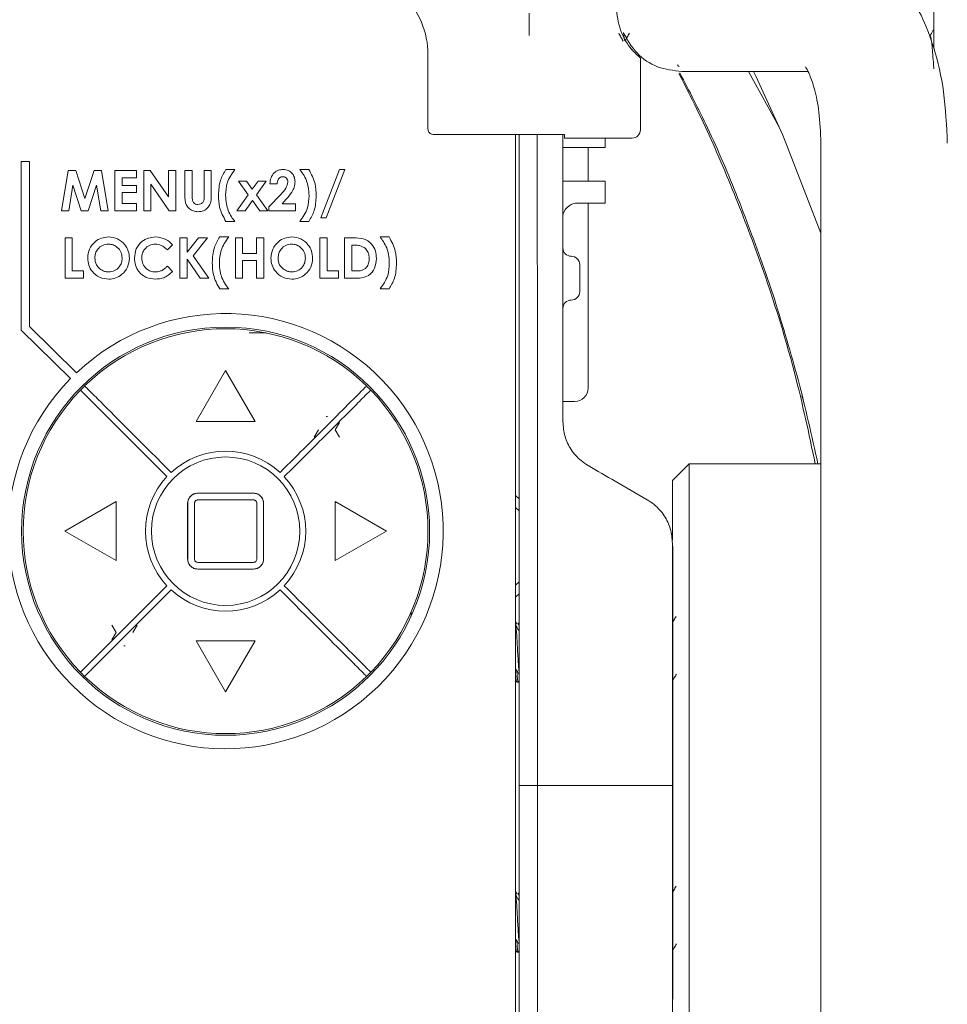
# Model space of a CAD drawing. Header units: millimetres. Extents: x 63 to 559, y 25 to 389.
# Tile 73 of 88: x 530 to 544, y 182 to 196. Entities that reach past the tile are written whole.
import ezdxf

# ---------------------------------------------------------------- set-up
doc = ezdxf.new("R2010")
doc.units = ezdxf.units.MM

msp = doc.modelspace()

# ---------------------------------------------------------------- linework, layer by layer
at = {"color": 7, "linetype": 'Continuous', "lineweight": 15}
for p, q in [((543.881, 197.452), (543.881, 195.856)), ((537.881, 196.048), (537.881, 196.378)), ((536.381, 195.496), (536.381, 195.764)), ((539.531, 195.716), (539.531, 194.736)), ((536.381, 194.693), (536.381, 195.496)), ((540.144, 195.515), (540.403, 195.515)), ((540.403, 195.515), (542.015, 195.515)), ((541.133, 195.515), (541.581, 194.701)), ((536.381, 194.664), (536.381, 194.693)), ((539.531, 194.736), (539.531, 194.652)), ((541.581, 194.701), (541.642, 194.572)), ((538.406, 194.582), (536.456, 194.582)), ((537.681, 175.323), (537.681, 194.582)), ((537.731, 184.935), (537.731, 194.582)), ((538.381, 190.324), (538.381, 194.582)), ((538.406, 194.527), (538.406, 194.582)), ((539.406, 194.527), (538.406, 194.527)), ((539.006, 194.527), (539.006, 194.387)), ((542.206, 193.117), (541.642, 194.572)), ((538.948, 194.387), (538.381, 194.387)), ((538.756, 194.387), (538.756, 193.887)), ((539.006, 194.387), (538.948, 194.387)), ((542.206, 194.472), (542.206, 175.433)), ((530.35, 191.681), (530.35, 194.181)), ((530.35, 194.181), (530.475, 194.181)), ((530.475, 191.734), (530.475, 194.181)), ((530.946, 193.452), (531.047, 194.048)), ((531.047, 194.048), (531.158, 194.048)), ((531.158, 194.048), (531.294, 193.633)), ((531.294, 193.633), (531.431, 194.048)), ((531.431, 194.048), (531.54, 194.048)), ((531.54, 194.048), (531.641, 193.452)), ((531.74, 193.452), (531.74, 194.048)), ((531.74, 194.048), (532.061, 194.048)), ((532.061, 193.941), (531.847, 193.941)), ((531.847, 193.941), (531.847, 193.826)), ((532.061, 194.048), (532.061, 193.941)), ((532.168, 194.048), (532.264, 194.048)), ((532.168, 193.452), (532.168, 194.048)), ((532.264, 194.048), (532.534, 193.656)), ((532.534, 193.656), (532.534, 194.048)), ((532.534, 194.048), (532.641, 194.048)), ((532.641, 194.048), (532.641, 193.452)), ((532.778, 194.048), (532.885, 194.048)), ((532.778, 193.693), (532.778, 194.048)), ((532.885, 194.048), (532.885, 193.66)), ((533.061, 193.675), (533.061, 194.048)), ((533.061, 194.048), (533.167, 194.048)), ((533.167, 194.048), (533.167, 193.693)), ((533.385, 194.063), (533.519, 194.063)), ((534.48, 194.063), (534.614, 194.063)), ((534.793, 193.346), (535.067, 194.063)), ((535.148, 194.063), (534.874, 193.346)), ((535.067, 194.063), (535.148, 194.063)), ((531.118, 193.828), (531.055, 193.452)), ((531.241, 193.452), (531.118, 193.828)), ((531.469, 193.828), (531.345, 193.452)), ((531.533, 193.452), (531.469, 193.828)), ((531.847, 193.826), (532.061, 193.826)), ((532.061, 193.826), (532.061, 193.72)), ((532.544, 193.452), (532.274, 193.843)), ((532.274, 193.843), (532.274, 193.452)), ((533.571, 193.888), (533.691, 193.888)), ((533.717, 193.686), (533.571, 193.888)), ((533.691, 193.888), (533.777, 193.769)), ((533.777, 193.769), (533.863, 193.888)), ((533.984, 193.888), (533.838, 193.686)), ((533.863, 193.888), (533.984, 193.888)), ((534.144, 193.849), (534.038, 193.849)), ((538.381, 193.887), (538.948, 193.887)), ((538.948, 193.887), (539.006, 193.887)), ((539.006, 193.887), (539.006, 193.562)), ((532.061, 193.72), (531.847, 193.72)), ((531.847, 193.72), (531.847, 193.559)), ((533.549, 193.452), (533.717, 193.686)), ((533.838, 193.686), (534.007, 193.452)), ((534.022, 193.507), (534.199, 193.694)), ((531.847, 193.559), (532.061, 193.559)), ((532.061, 193.559), (532.061, 193.452)), ((533.778, 193.602), (533.67, 193.452)), ((533.886, 193.452), (533.778, 193.602)), ((534.022, 193.452), (534.022, 193.507)), ((534.281, 193.623), (534.219, 193.552)), ((534.219, 193.552), (534.419, 193.552)), ((534.419, 193.552), (534.419, 193.452)), ((538.948, 193.562), (538.569, 193.562)), ((538.756, 193.562), (538.756, 193.424)), ((539.006, 193.562), (538.948, 193.562)), ((531.055, 193.452), (530.946, 193.452)), ((531.345, 193.452), (531.241, 193.452)), ((531.641, 193.452), (531.533, 193.452)), ((532.061, 193.452), (531.74, 193.452)), ((532.274, 193.452), (532.168, 193.452)), ((532.641, 193.452), (532.544, 193.452)), ((533.67, 193.452), (533.549, 193.452)), ((534.007, 193.452), (533.886, 193.452)), ((534.419, 193.452), (534.022, 193.452)), ((538.756, 193.424), (538.756, 190.824)), ((533.519, 193.292), (533.385, 193.292)), ((534.614, 193.292), (534.48, 193.292)), ((534.874, 193.346), (534.793, 193.346)), ((531, 193.048), (531.107, 193.048)), ((531, 192.452), (531, 193.048)), ((531.107, 193.048), (531.107, 192.559)), ((532.595, 192.945), (532.517, 192.87)), ((532.702, 193.048), (532.809, 193.048)), ((532.702, 192.452), (532.702, 193.048)), ((532.809, 193.048), (532.809, 192.838)), ((532.809, 192.838), (532.978, 193.048)), ((533.112, 193.048), (532.9, 192.784)), ((532.978, 193.048), (533.112, 193.048)), ((533.293, 193.063), (533.427, 193.063)), ((533.526, 193.048), (533.633, 193.048)), ((533.526, 192.452), (533.526, 193.048)), ((533.633, 193.048), (533.633, 192.819)), ((533.839, 192.819), (533.839, 193.048)), ((533.839, 193.048), (533.946, 193.048)), ((533.946, 193.048), (533.946, 192.452)), ((534.778, 193.048), (534.885, 193.048)), ((534.778, 192.452), (534.778, 193.048)), ((534.885, 193.048), (534.885, 192.559)), ((535.144, 193.048), (535.279, 193.048)), ((535.144, 192.452), (535.144, 193.048)), ((535.292, 192.941), (535.251, 192.941)), ((535.251, 192.941), (535.251, 192.559)), ((535.671, 193.063), (535.804, 193.063)), ((532.9, 192.784), (533.133, 192.452)), ((533.633, 192.819), (533.839, 192.819)), ((532.517, 192.631), (532.593, 192.551)), ((532.809, 192.732), (532.809, 192.452)), ((533.004, 192.452), (532.809, 192.732)), ((533.839, 192.712), (533.633, 192.712)), ((533.633, 192.712), (533.633, 192.452)), ((533.839, 192.452), (533.839, 192.712)), ((538.631, 192.652), (538.631, 192.252)), ((531.107, 192.559), (531.275, 192.559)), ((531.275, 192.559), (531.275, 192.452)), ((534.885, 192.559), (535.053, 192.559)), ((535.053, 192.559), (535.053, 192.452)), ((535.251, 192.559), (535.307, 192.559)), ((541.402, 192.49), (541.387, 192.534)), ((541.517, 192.145), (541.402, 192.49)), ((531.275, 192.452), (531, 192.452)), ((532.809, 192.452), (532.702, 192.452)), ((533.133, 192.452), (533.004, 192.452)), ((533.633, 192.452), (533.526, 192.452)), ((533.946, 192.452), (533.839, 192.452)), ((535.053, 192.452), (534.778, 192.452)), ((535.281, 192.452), (535.144, 192.452)), ((533.427, 192.292), (533.293, 192.292)), ((535.804, 192.292), (535.671, 192.292)), ((531.081, 190.963), (530.35, 191.681)), ((531.17, 191.05), (530.475, 191.734)), ((533.981, 191.64), (533.731, 191.64)), ((533.381, 191.085), (532.944, 190.327)), ((533.381, 191.085), (532.944, 190.327)), ((533.381, 191.085), (532.944, 190.327)), ((533.819, 190.327), (533.381, 191.085)), ((533.819, 190.327), (533.381, 191.085)), ((533.381, 191.085), (533.381, 191.085)), ((533.819, 190.327), (533.381, 191.085)), ((538.556, 190.624), (538.381, 190.624)), ((541.942, 190.649), (541.926, 190.708)), ((532.944, 190.327), (533.819, 190.327)), ((532.944, 190.327), (533.819, 190.327)), ((532.944, 190.327), (532.944, 190.327)), ((533.819, 190.327), (533.819, 190.327)), ((535.006, 190.202), (535.069, 190.311)), ((534.756, 190.202), (534.694, 190.094)), ((535.069, 190.094), (535.006, 190.202)), ((540.256, 189.702), (540.006, 189.452)), ((542.206, 189.702), (540.256, 189.702)), ((540.256, 189.702), (540.256, 180.202)), ((540.006, 188.571), (540.006, 189.452)), ((531.756, 189.14), (530.998, 188.702)), ((531.756, 189.14), (530.998, 188.702)), ((531.757, 189.14), (530.999, 188.702)), ((531.756, 188.265), (531.756, 189.14)), ((531.756, 189.14), (531.757, 189.14)), ((531.757, 188.265), (531.757, 189.14)), ((532.968, 189.265), (533.794, 189.265)), ((532.968, 189.165), (533.794, 189.165)), ((532.969, 189.265), (533.794, 189.265)), ((532.969, 189.165), (533.794, 189.165)), ((535.006, 189.14), (535.006, 188.265)), ((535.764, 188.702), (535.006, 189.14)), ((535.764, 188.702), (535.006, 189.14)), ((535.006, 189.14), (535.006, 189.14)), ((535.764, 188.702), (535.006, 189.14)), ((535.006, 189.14), (535.006, 188.265)), ((537.681, 189.231), (537.731, 189.181)), ((531.757, 189.065), (531.756, 189.065)), ((532.818, 188.29), (532.818, 189.115)), ((532.819, 188.29), (532.819, 189.115)), ((532.918, 188.29), (532.918, 189.115)), ((532.919, 188.29), (532.919, 189.115)), ((533.844, 189.115), (533.844, 188.29)), ((533.844, 189.115), (533.844, 188.29)), ((533.944, 189.115), (533.944, 188.29)), ((533.944, 189.115), (533.944, 188.29)), ((535.006, 189.065), (535.006, 189.065)), ((537.731, 189.004), (537.681, 189.054)), ((530.998, 188.702), (531.756, 188.265)), ((530.998, 188.702), (530.999, 188.702)), ((530.998, 188.702), (531.756, 188.265)), ((530.999, 188.702), (531.757, 188.265)), ((535.006, 188.265), (535.764, 188.702)), ((535.006, 188.265), (535.764, 188.702)), ((535.006, 188.265), (535.764, 188.702)), ((535.764, 188.702), (535.764, 188.702)), ((540.006, 184.972), (540.006, 188.519)), ((540.011, 188.478), (540.006, 188.478)), ((540.011, 188.478), (540.011, 183.207)), ((531.756, 188.34), (531.757, 188.34)), ((531.756, 188.265), (531.757, 188.265)), ((535.006, 188.34), (535.006, 188.34)), ((535.006, 188.265), (535.006, 188.265)), ((533.794, 188.24), (532.968, 188.24)), ((533.794, 188.14), (532.968, 188.14)), ((533.794, 188.24), (532.969, 188.24)), ((533.794, 188.14), (532.969, 188.14)), ((537.681, 187.901), (537.731, 187.951)), ((537.731, 187.774), (537.681, 187.724)), ((536.131, 187.442), (536.131, 187.504)), ((531.694, 187.311), (531.756, 187.202)), ((532.006, 187.202), (532.069, 187.311)), ((537.702, 187.324), (537.681, 187.36)), ((537.731, 187.347), (537.717, 187.323)), ((537.727, 187.229), (537.731, 187.217)), ((531.756, 187.202), (531.694, 187.094)), ((533.819, 187.078), (532.944, 187.078)), ((532.944, 187.078), (533.381, 186.32)), ((532.944, 187.077), (532.944, 187.078)), ((533.819, 187.077), (532.944, 187.077)), ((532.944, 187.077), (533.381, 186.32)), ((532.944, 187.077), (533.381, 186.32)), ((533.381, 186.32), (533.819, 187.078)), ((533.381, 186.32), (533.819, 187.077)), ((533.381, 186.32), (533.819, 187.077)), ((533.819, 187.077), (533.819, 187.078)), ((537.725, 186.59), (537.731, 186.59)), ((537.681, 186.493), (537.696, 186.468)), ((537.699, 186.465), (537.721, 186.465)), ((537.724, 186.468), (537.731, 186.48)), ((533.381, 186.32), (533.381, 186.32)), ((538.006, 184.935), (537.731, 184.935)), ((537.731, 184.932), (537.731, 184.935)), ((537.731, 175.323), (537.731, 184.932)), ((538.006, 184.932), (537.731, 184.932)), ((538.006, 184.935), (538.006, 184.972)), ((540.006, 184.935), (538.006, 184.935)), ((538.006, 184.932), (540.006, 184.932)), ((539.131, 184.935), (539.131, 184.932)), ((539.881, 184.935), (539.881, 184.932)), ((539.894, 184.932), (539.894, 184.935)), ((540.006, 184.935), (540.006, 184.972)), ((537.702, 183.324), (537.681, 183.36)), ((537.731, 183.347), (537.717, 183.323)), ((537.727, 183.229), (537.731, 183.217)), ((540.011, 183.207), (540.006, 183.207)), ((540.011, 183.207), (540.011, 183.014)), ((540.011, 183.014), (540.006, 183.014)), ((540.011, 183.014), (540.011, 182.83)), ((540.011, 182.83), (540.006, 182.83)), ((540.011, 182.83), (540.011, 182.657)), ((537.725, 182.59), (537.731, 182.59)), ((540.011, 182.657), (540.006, 182.657)), ((540.011, 182.657), (540.011, 182.496)), ((537.681, 182.493), (537.696, 182.468)), ((537.699, 182.465), (537.721, 182.465)), ((537.724, 182.468), (537.731, 182.48)), ((540.011, 182.496), (540.006, 182.496)), ((540.011, 182.496), (540.011, 182.349)), ((540.011, 182.349), (540.006, 182.349)), ((540.011, 182.349), (540.011, 182.216)), ((540.011, 182.216), (540.006, 182.216)), ((540.011, 182.216), (540.011, 182.099)), ((540.011, 182.099), (540.006, 182.099)), ((540.011, 181.998), (540.006, 181.998)), ((540.011, 182.099), (540.011, 181.998)), ((540.011, 181.998), (540.011, 181.915)), ((540.011, 181.915), (540.006, 181.915)), ((540.011, 181.849), (540.006, 181.849)), ((540.011, 181.915), (540.011, 181.849)), ((540.011, 181.849), (540.011, 181.802)), ((540.011, 181.802), (540.006, 181.802)), ((540.011, 181.773), (540.006, 181.773)), ((540.011, 181.764), (540.006, 181.764)), ((540.011, 181.802), (540.011, 181.773)), ((540.011, 181.773), (540.011, 181.764))]:
    msp.add_line(p, q, dxfattribs=at)
at = {"color": 7, "linetype": 'Continuous', "lineweight": 15, "flags": 128}
for points in [[(541.642, 194.572), (541.247, 195.437), (541.21, 195.515)], [(534.891, 190.402), (534.881, 190.402), (534.872, 190.402)], [(531.872, 187.003), (531.881, 187.002), (531.891, 187.003)]]:
    msp.add_lwpolyline(points, dxfattribs=at)
at = {"color": 7, "linetype": 'Continuous', "lineweight": 15}
for radius in [3.025, 1.1]:
    msp.add_circle((533.381, 188.702), radius, dxfattribs=at)
for centre, radius, start, end in [((535.131, 195.764), 1.25, 0, 45.348), ((540.131, 196.452), 0.95, 200.6958, 220.2566), ((540.106, 195.615), 0.025, 180, 270), ((539.406, 194.652), 0.125, 270, 0), ((538.506, 192.902), 0.125, 180, 270), ((538.506, 192.652), 0.125, 0, 90), ((538.506, 192.252), 0.125, 270, 0), ((538.506, 192.002), 0.125, 90, 180), ((533.381, 188.702), 3.225, 135.5, 133.2787), ((533.381, 188.702), 3, 45.8356, 134.1644), ((533.381, 188.702), 3, 135.8356, 224.1644), ((533.381, 188.702), 3, 134.1644, 135.8356), ((533.381, 188.702), 3, 44.1644, 45.8356), ((533.381, 188.702), 3, 315.8356, 44.1644), ((538.556, 190.824), 0.2, 270, 360), ((533.381, 188.702), 1.188, 47.1114, 132.8886), ((533.381, 188.702), 1.188, 137.1114, 222.8886), ((533.381, 188.702), 1.187, 317.1114, 42.8886), ((533.381, 188.702), 1.187, 227.1114, 312.8886), ((533.381, 188.702), 3, 224.1644, 225.8356), ((533.381, 188.702), 3, 225.8356, 314.1644), ((533.381, 188.702), 3, 314.1644, 315.8356)]:
    msp.add_arc(centre, radius, start, end, dxfattribs=at)
msp.add_ellipse((538.506, 193.437), major_axis=(0.108, 0.108), ratio=0.57735, start_param=0.523599, end_param=2.617994, dxfattribs=at)
for points, knots in [([(544.081, 194.452), (544.07, 194.709), (544.049, 195.204), (543.899, 195.849), (543.715, 196.324), (543.53, 196.644), (543.328, 196.902), (543.072, 197.134), (542.713, 197.341), (542.415, 197.373), (542.255, 197.39)], [0, 0, 0, 0, 0.172929, 0.333153, 0.468827, 0.573099, 0.65046, 0.744869, 0.86243, 1, 1, 1, 1]), ([(539.214, 196.701), (539.202, 196.64), (539.175, 196.514), (539.184, 196.331), (539.214, 196.198), (539.235, 196.138), (539.243, 196.117)], [0, 0, 0, 0, 0.25757, 0.536818, 0.832561, 1, 1, 1, 1]), ([(543.881, 196.139), (543.877, 196.132), (543.857, 196.098), (543.837, 196.063), (543.821, 196.036)], [0, 0, 0, 0, 0.2085706, 1, 1, 1, 1]), ([(539.209, 196.081), (539.22, 196.062), (539.242, 196.023), (539.264, 195.985), (539.276, 195.966)], [0, 0, 0, 0, 0.499712, 1, 1, 1, 1]), ([(540.144, 195.515), (540.022, 195.529), (539.777, 195.558), (539.458, 195.771), (539.338, 195.986), (539.278, 196.094)], [0, 0, 0, 0, 0.333334, 0.666667, 1, 1, 1, 1]), ([(539.28, 196.09), (539.282, 196.071), (539.287, 196.007), (539.292, 195.986), (539.295, 195.972)], [0, 0, 0, 0, 0.296599, 1, 1, 1, 1]), ([(539.302, 195.967), (539.313, 195.986), (539.335, 196.024), (539.357, 196.062), (539.368, 196.081)], [0, 0, 0, 0, 0.50019, 1, 1, 1, 1]), ([(543.821, 196.032), (543.824, 196.036), (543.83, 196.045), (543.841, 196.004), (543.852, 195.922), (543.863, 195.802), (543.873, 195.675), (543.879, 195.588), (543.881, 195.555)], [0, 0, 0, 0, 0.139, 0.326809, 0.514412, 0.6985, 0.886876, 1, 1, 1, 1]), ([(539.406, 195.839), (539.438, 195.805), (539.502, 195.737), (539.522, 195.723), (539.531, 195.716)], [0, 0, 0, 0, 0.505235, 1, 1, 1, 1]), ([(541.981, 195.586), (541.984, 195.58), (541.989, 195.567), (542.047, 195.46), (542.117, 195.25), (542.19, 194.909), (542.2, 194.611), (542.206, 194.452)], [0, 0, 0, 0, 0.116939, 0.272145, 0.475793, 0.721833, 1, 1, 1, 1]), ([(540.101, 195.485), (540.191, 195.31), (540.447, 194.813), (540.843, 193.915), (541.349, 192.616), (541.802, 191.211), (542.029, 190.148), (542.123, 189.702)], [0, 0, 0, 0, 0.10404, 0.295871, 0.487366, 0.785254, 1, 1, 1, 1]), ([(540.116, 195.493), (540.255, 195.226), (540.558, 194.642), (540.986, 193.639), (541.253, 192.904), (541.387, 192.534)], [0, 0, 0, 0, 0.294746, 0.646092, 1, 1, 1, 1]), ([(536.456, 194.582), (536.448, 194.583), (536.432, 194.585), (536.411, 194.597), (536.394, 194.615), (536.383, 194.639), (536.382, 194.656), (536.381, 194.664)], [0, 0, 0, 0, 0.193956, 0.387718, 0.58699, 0.800143, 1, 1, 1, 1]), ([(537.999, 194.582), (538.002, 192.933), (538.008, 190.15), (538.006, 186.946), (538.006, 185.392), (538.006, 184.972)], [0, 0, 0, 0, 0.51469, 0.869055, 1, 1, 1, 1]), ([(533.274, 193.684), (533.279, 193.76), (533.286, 193.895), (533.355, 194.012), (533.385, 194.063)], [0, 0, 0, 0, 0.559557, 1, 1, 1, 1]), ([(533.519, 194.063), (533.473, 193.998), (533.392, 193.883), (533.384, 193.743), (533.381, 193.681)], [0, 0, 0, 0, 0.5589161, 1, 1, 1, 1]), ([(534.038, 193.849), (534.041, 193.88), (534.047, 193.94), (534.094, 194.013), (534.161, 194.057), (534.209, 194.061), (534.233, 194.063)], [0, 0, 0, 0, 0.280627, 0.559914, 0.779791, 1, 1, 1, 1]), ([(534.227, 193.956), (534.213, 193.954), (534.185, 193.949), (534.151, 193.907), (534.147, 193.871), (534.144, 193.849)], [0, 0, 0, 0, 0.278751, 0.559271, 1, 1, 1, 1]), ([(534.305, 193.877), (534.303, 193.889), (534.301, 193.912), (534.281, 193.939), (534.254, 193.954), (534.236, 193.956), (534.227, 193.956)], [0, 0, 0, 0, 0.2799079, 0.5591666, 0.7793895, 1, 1, 1, 1]), ([(534.233, 194.063), (534.259, 194.06), (534.312, 194.055), (534.371, 194.006), (534.404, 193.946), (534.409, 193.905), (534.411, 193.885)], [0, 0, 0, 0, 0.279805, 0.559061, 0.779654, 1, 1, 1, 1]), ([(534.58, 193.9), (534.564, 193.932), (534.537, 193.99), (534.497, 194.041), (534.48, 194.063)], [0, 0, 0, 0, 0.559696, 1, 1, 1, 1]), ([(534.614, 194.063), (534.651, 193.994), (534.718, 193.872), (534.722, 193.733), (534.724, 193.671)], [0, 0, 0, 0, 0.559425, 1, 1, 1, 1]), ([(534.199, 193.694), (534.228, 193.723), (534.279, 193.775), (534.297, 193.846), (534.305, 193.877)], [0, 0, 0, 0, 0.562473, 1, 1, 1, 1]), ([(534.411, 193.885), (534.408, 193.857), (534.402, 193.801), (534.355, 193.711), (534.309, 193.656), (534.281, 193.623)], [0, 0, 0, 0, 0.279438, 0.559473, 1, 1, 1, 1]), ([(534.618, 193.675), (534.616, 193.718), (534.614, 193.795), (534.59, 193.868), (534.58, 193.9)], [0, 0, 0, 0, 0.560046, 1, 1, 1, 1]), ([(532.973, 193.437), (532.95, 193.439), (532.904, 193.443), (532.843, 193.477), (532.777, 193.556), (532.778, 193.636), (532.778, 193.693)], [0, 0, 0, 0, 0.1871376, 0.3740648, 0.56064, 1, 1, 1, 1]), ([(532.885, 193.66), (532.885, 193.645), (532.885, 193.614), (532.899, 193.571), (532.934, 193.547), (532.959, 193.545), (532.971, 193.544)], [0, 0, 0, 0, 0.281825, 0.559776, 0.779494, 1, 1, 1, 1]), ([(532.971, 193.544), (532.986, 193.546), (533.009, 193.548), (533.035, 193.566), (533.064, 193.602), (533.062, 193.642), (533.061, 193.675)], [0, 0, 0, 0, 0.249643, 0.375291, 0.500838, 1, 1, 1, 1]), ([(533.167, 193.693), (533.168, 193.658), (533.17, 193.589), (533.129, 193.499), (533.055, 193.444), (533, 193.439), (532.973, 193.437)], [0, 0, 0, 0, 0.281896, 0.55987, 0.779578, 1, 1, 1, 1]), ([(533.385, 193.292), (533.348, 193.361), (533.281, 193.484), (533.276, 193.623), (533.274, 193.684)], [0, 0, 0, 0, 0.559438, 1, 1, 1, 1]), ([(533.381, 193.681), (533.383, 193.638), (533.385, 193.56), (533.409, 193.487), (533.419, 193.455)], [0, 0, 0, 0, 0.560041, 1, 1, 1, 1]), ([(534.48, 193.292), (534.526, 193.357), (534.607, 193.472), (534.614, 193.613), (534.618, 193.675)], [0, 0, 0, 0, 0.558919, 1, 1, 1, 1]), ([(534.724, 193.671), (534.72, 193.595), (534.712, 193.46), (534.644, 193.343), (534.614, 193.292)], [0, 0, 0, 0, 0.5595519, 1, 1, 1, 1]), ([(533.419, 193.455), (533.434, 193.423), (533.462, 193.365), (533.501, 193.314), (533.519, 193.292)], [0, 0, 0, 0, 0.559685, 1, 1, 1, 1]), ([(531.336, 192.75), (531.341, 192.796), (531.352, 192.888), (531.435, 192.991), (531.538, 193.052), (531.61, 193.059), (531.646, 193.063)], [0, 0, 0, 0, 0.279633, 0.559195, 0.779654, 1, 1, 1, 1]), ([(531.644, 192.956), (531.614, 192.953), (531.553, 192.946), (531.486, 192.889), (531.448, 192.82), (531.444, 192.773), (531.443, 192.749)], [0, 0, 0, 0, 0.279607, 0.559152, 0.77937, 1, 1, 1, 1]), ([(531.847, 192.75), (531.844, 192.78), (531.837, 192.84), (531.782, 192.908), (531.716, 192.95), (531.668, 192.954), (531.644, 192.956)], [0, 0, 0, 0, 0.279749, 0.559446, 0.779659, 1, 1, 1, 1]), ([(531.646, 193.063), (531.692, 193.057), (531.784, 193.046), (531.884, 192.959), (531.945, 192.857), (531.951, 192.784), (531.954, 192.748)], [0, 0, 0, 0, 0.279408, 0.559203, 0.779501, 1, 1, 1, 1]), ([(532.03, 192.751), (532.035, 192.797), (532.044, 192.89), (532.129, 192.993), (532.233, 193.052), (532.305, 193.06), (532.341, 193.063)], [0, 0, 0, 0, 0.2798088, 0.5590888, 0.7795886, 1, 1, 1, 1]), ([(532.337, 192.956), (532.307, 192.953), (532.247, 192.946), (532.181, 192.889), (532.143, 192.822), (532.139, 192.775), (532.137, 192.751)], [0, 0, 0, 0, 0.279593, 0.559162, 0.779428, 1, 1, 1, 1]), ([(532.517, 192.87), (532.488, 192.896), (532.437, 192.944), (532.367, 192.953), (532.337, 192.956)], [0, 0, 0, 0, 0.5600695, 1, 1, 1, 1]), ([(532.341, 193.063), (532.396, 193.056), (532.494, 193.043), (532.564, 192.975), (532.595, 192.945)], [0, 0, 0, 0, 0.559023, 1, 1, 1, 1]), ([(533.183, 192.684), (533.187, 192.76), (533.195, 192.895), (533.263, 193.012), (533.293, 193.063)], [0, 0, 0, 0, 0.559555, 1, 1, 1, 1]), ([(533.427, 193.063), (533.381, 192.998), (533.3, 192.883), (533.293, 192.743), (533.29, 192.681)], [0, 0, 0, 0, 0.5589176, 1, 1, 1, 1]), ([(534.053, 192.75), (534.058, 192.796), (534.069, 192.888), (534.153, 192.991), (534.255, 193.052), (534.327, 193.059), (534.363, 193.063)], [0, 0, 0, 0, 0.279633, 0.559195, 0.779654, 1, 1, 1, 1]), ([(534.361, 192.956), (534.331, 192.953), (534.27, 192.946), (534.203, 192.889), (534.165, 192.82), (534.161, 192.773), (534.16, 192.749)], [0, 0, 0, 0, 0.2796045, 0.559152, 0.7793691, 1, 1, 1, 1]), ([(534.564, 192.75), (534.561, 192.78), (534.554, 192.84), (534.499, 192.908), (534.433, 192.95), (534.385, 192.954), (534.361, 192.956)], [0, 0, 0, 0, 0.279749, 0.559445, 0.779656, 1, 1, 1, 1]), ([(534.363, 193.063), (534.409, 193.057), (534.501, 193.046), (534.601, 192.959), (534.662, 192.857), (534.668, 192.784), (534.671, 192.748)], [0, 0, 0, 0, 0.2794084, 0.5592032, 0.7795003, 1, 1, 1, 1]), ([(535.279, 193.048), (535.328, 193.047), (535.426, 193.047), (535.548, 192.971), (535.609, 192.857), (535.614, 192.78), (535.617, 192.742)], [0, 0, 0, 0, 0.281483, 0.55874, 0.779175, 1, 1, 1, 1]), ([(535.454, 192.893), (535.426, 192.91), (535.376, 192.94), (535.318, 192.941), (535.292, 192.941)], [0, 0, 0, 0, 0.557299, 1, 1, 1, 1]), ([(535.77, 192.9), (535.755, 192.932), (535.727, 192.99), (535.688, 193.041), (535.671, 193.063)], [0, 0, 0, 0, 0.559692, 1, 1, 1, 1]), ([(535.804, 193.063), (535.842, 192.994), (535.908, 192.872), (535.913, 192.733), (535.915, 192.671)], [0, 0, 0, 0, 0.559425, 1, 1, 1, 1]), ([(535.511, 192.744), (535.509, 192.775), (535.505, 192.831), (535.47, 192.874), (535.454, 192.893)], [0, 0, 0, 0, 0.560314, 1, 1, 1, 1]), ([(535.808, 192.675), (535.807, 192.718), (535.804, 192.795), (535.781, 192.868), (535.77, 192.9)], [0, 0, 0, 0, 0.560046, 1, 1, 1, 1]), ([(531.647, 192.437), (531.601, 192.442), (531.508, 192.452), (531.407, 192.539), (531.345, 192.642), (531.339, 192.714), (531.336, 192.75)], [0, 0, 0, 0, 0.279622, 0.559203, 0.779571, 1, 1, 1, 1]), ([(531.443, 192.749), (531.446, 192.714), (531.452, 192.652), (531.496, 192.609), (531.516, 192.59)], [0, 0, 0, 0, 0.559355, 1, 1, 1, 1]), ([(531.646, 192.544), (531.676, 192.548), (531.737, 192.555), (531.802, 192.611), (531.841, 192.679), (531.845, 192.726), (531.847, 192.75)], [0, 0, 0, 0, 0.279432, 0.559147, 0.779445, 1, 1, 1, 1]), ([(531.954, 192.748), (531.949, 192.703), (531.939, 192.611), (531.856, 192.51), (531.754, 192.447), (531.683, 192.44), (531.647, 192.437)], [0, 0, 0, 0, 0.27969, 0.559392, 0.779622, 1, 1, 1, 1]), ([(532.339, 192.437), (532.293, 192.442), (532.2, 192.451), (532.096, 192.536), (532.038, 192.642), (532.033, 192.715), (532.03, 192.751)], [0, 0, 0, 0, 0.279825, 0.559132, 0.779354, 1, 1, 1, 1]), ([(532.137, 192.751), (532.14, 192.721), (532.146, 192.66), (532.199, 192.59), (532.267, 192.55), (532.315, 192.546), (532.339, 192.544)], [0, 0, 0, 0, 0.280006, 0.559187, 0.779527, 1, 1, 1, 1]), ([(532.339, 192.544), (532.362, 192.546), (532.4, 192.549), (532.449, 192.572), (532.485, 192.599), (532.506, 192.62), (532.517, 192.631)], [0, 0, 0, 0, 0.339401, 0.559389, 0.779627, 1, 1, 1, 1]), ([(533.293, 192.292), (533.256, 192.361), (533.19, 192.484), (533.185, 192.623), (533.183, 192.684)], [0, 0, 0, 0, 0.559437, 1, 1, 1, 1]), ([(533.29, 192.681), (533.291, 192.638), (533.293, 192.56), (533.317, 192.487), (533.327, 192.455)], [0, 0, 0, 0, 0.5600421, 1, 1, 1, 1]), ([(534.364, 192.437), (534.318, 192.442), (534.225, 192.452), (534.124, 192.539), (534.062, 192.642), (534.056, 192.714), (534.053, 192.75)], [0, 0, 0, 0, 0.279623, 0.559202, 0.77957, 1, 1, 1, 1]), ([(534.16, 192.749), (534.163, 192.714), (534.169, 192.652), (534.213, 192.609), (534.233, 192.59)], [0, 0, 0, 0, 0.5593523, 1, 1, 1, 1]), ([(534.364, 192.544), (534.394, 192.548), (534.454, 192.555), (534.519, 192.611), (534.559, 192.679), (534.562, 192.726), (534.564, 192.75)], [0, 0, 0, 0, 0.279435, 0.559147, 0.779446, 1, 1, 1, 1]), ([(534.671, 192.748), (534.666, 192.703), (534.656, 192.611), (534.573, 192.51), (534.472, 192.447), (534.4, 192.44), (534.364, 192.437)], [0, 0, 0, 0, 0.279689, 0.559391, 0.779623, 1, 1, 1, 1]), ([(535.617, 192.742), (535.612, 192.694), (535.603, 192.599), (535.514, 192.487), (535.393, 192.452), (535.318, 192.452), (535.281, 192.452)], [0, 0, 0, 0, 0.280266, 0.558935, 0.778318, 1, 1, 1, 1]), ([(535.307, 192.559), (535.337, 192.559), (535.396, 192.559), (535.472, 192.603), (535.506, 192.674), (535.509, 192.72), (535.511, 192.744)], [0, 0, 0, 0, 0.281796, 0.55844, 0.778841, 1, 1, 1, 1]), ([(535.671, 192.292), (535.716, 192.357), (535.798, 192.472), (535.805, 192.613), (535.808, 192.675)], [0, 0, 0, 0, 0.5589199, 1, 1, 1, 1]), ([(535.915, 192.671), (535.911, 192.595), (535.903, 192.46), (535.834, 192.343), (535.804, 192.292)], [0, 0, 0, 0, 0.559553, 1, 1, 1, 1]), ([(531.516, 192.59), (531.538, 192.575), (531.578, 192.549), (531.626, 192.545), (531.646, 192.544)], [0, 0, 0, 0, 0.55937, 1, 1, 1, 1]), ([(532.593, 192.551), (532.552, 192.514), (532.479, 192.449), (532.382, 192.441), (532.339, 192.437)], [0, 0, 0, 0, 0.559809, 1, 1, 1, 1]), ([(534.233, 192.59), (534.255, 192.575), (534.295, 192.549), (534.343, 192.545), (534.364, 192.544)], [0, 0, 0, 0, 0.559368, 1, 1, 1, 1]), ([(533.327, 192.455), (533.343, 192.423), (533.37, 192.365), (533.41, 192.314), (533.427, 192.292)], [0, 0, 0, 0, 0.559686, 1, 1, 1, 1]), ([(541.517, 192.145), (541.641, 191.742), (541.887, 190.943), (542.071, 190.114), (542.162, 189.702)], [0, 0, 0, 0, 0.504184, 1, 1, 1, 1]), ([(531.229, 190.793), (531.23, 190.792), (531.232, 190.79), (531.247, 190.774), (531.268, 190.754), (531.283, 190.738), (531.29, 190.732)], [0, 0, 0, 0, 0.268623, 0.537246, 0.805883, 1, 1, 1, 1]), ([(532.511, 189.511), (532.376, 189.646), (532.096, 189.926), (531.709, 190.313), (531.431, 190.59), (531.309, 190.713), (531.29, 190.732)], [0, 0, 0, 0, 0.33197, 0.687899, 0.952818, 1, 1, 1, 1]), ([(531.352, 190.794), (531.343, 190.803), (531.325, 190.821), (531.304, 190.841), (531.293, 190.853), (531.292, 190.854), (531.291, 190.855)], [0, 0, 0, 0, 0.268676, 0.537355, 0.806013, 1, 1, 1, 1]), ([(531.352, 190.794), (531.409, 190.736), (531.601, 190.545), (532.012, 190.133), (532.361, 189.785), (532.573, 189.573)], [0, 0, 0, 0, 0.142196, 0.476974, 1, 1, 1, 1]), ([(534.189, 189.573), (534.324, 189.708), (534.604, 189.987), (534.991, 190.375), (535.269, 190.652), (535.392, 190.775), (535.41, 190.794)], [0, 0, 0, 0, 0.33197, 0.687899, 0.952818, 1, 1, 1, 1]), ([(535.472, 190.732), (535.415, 190.675), (535.224, 190.483), (534.812, 190.071), (534.464, 189.723), (534.251, 189.511)], [0, 0, 0, 0, 0.142196, 0.476974, 1, 1, 1, 1]), ([(535.471, 190.855), (535.47, 190.854), (535.468, 190.852), (535.453, 190.836), (535.433, 190.816), (535.417, 190.8), (535.41, 190.794)], [0, 0, 0, 0, 0.268623, 0.537246, 0.805886, 1, 1, 1, 1]), ([(535.472, 190.732), (535.481, 190.741), (535.5, 190.759), (535.52, 190.779), (535.532, 190.791), (535.533, 190.792), (535.533, 190.793)], [0, 0, 0, 0, 0.268675, 0.537357, 0.806013, 1, 1, 1, 1]), ([(538.381, 190.324), (538.388, 190.25), (538.4, 190.103), (538.499, 189.902), (538.625, 189.759), (538.72, 189.697), (538.756, 189.674)], [0, 0, 0, 0, 0.267806, 0.537041, 0.826895, 1, 1, 1, 1]), ([(539.631, 189.169), (539.474, 189.26), (539.182, 189.428), (538.89, 189.597), (538.756, 189.674)], [0, 0, 0, 0, 0.539761, 1, 1, 1, 1]), ([(532.818, 189.115), (532.821, 189.135), (532.825, 189.174), (532.86, 189.224), (532.909, 189.259), (532.949, 189.263), (532.968, 189.265)], [0, 0, 0, 0, 0.250001, 0.49977, 0.749436, 1, 1, 1, 1]), ([(532.819, 189.115), (532.82, 189.132), (532.824, 189.165), (532.849, 189.21), (532.887, 189.244), (532.93, 189.262), (532.957, 189.264), (532.969, 189.265)], [0, 0, 0, 0, 0.214233, 0.42869, 0.642795, 0.856744, 1, 1, 1, 1]), ([(532.918, 189.115), (532.919, 189.122), (532.921, 189.135), (532.932, 189.151), (532.949, 189.163), (532.962, 189.165), (532.968, 189.165)], [0, 0, 0, 0, 0.250001, 0.499769, 0.749441, 1, 1, 1, 1]), ([(532.919, 189.115), (532.919, 189.122), (532.921, 189.135), (532.933, 189.151), (532.949, 189.163), (532.962, 189.164), (532.969, 189.165)], [0, 0, 0, 0, 0.249998, 0.499774, 0.749443, 1, 1, 1, 1]), ([(533.794, 189.265), (533.811, 189.263), (533.844, 189.26), (533.889, 189.234), (533.923, 189.196), (533.941, 189.154), (533.943, 189.126), (533.944, 189.115)], [0, 0, 0, 0, 0.214232, 0.42869, 0.642795, 0.856746, 1, 1, 1, 1]), ([(533.794, 189.265), (533.814, 189.263), (533.853, 189.259), (533.903, 189.224), (533.937, 189.174), (533.942, 189.135), (533.944, 189.115)], [0, 0, 0, 0, 0.250002, 0.499773, 0.749436, 1, 1, 1, 1]), ([(533.794, 189.165), (533.801, 189.165), (533.814, 189.163), (533.83, 189.151), (533.842, 189.135), (533.843, 189.122), (533.844, 189.115)], [0, 0, 0, 0, 0.250002, 0.499771, 0.749437, 1, 1, 1, 1]), ([(533.794, 189.165), (533.8, 189.164), (533.813, 189.163), (533.83, 189.151), (533.841, 189.135), (533.843, 189.122), (533.844, 189.115)], [0, 0, 0, 0, 0.249999, 0.499777, 0.749437, 1, 1, 1, 1]), ([(540.006, 188.519), (540, 188.593), (539.987, 188.741), (539.888, 188.942), (539.763, 189.084), (539.667, 189.146), (539.631, 189.169)], [0, 0, 0, 0, 0.2682251, 0.5378349, 0.8276686, 1, 1, 1, 1]), ([(532.968, 188.14), (532.949, 188.142), (532.909, 188.146), (532.86, 188.181), (532.825, 188.231), (532.821, 188.27), (532.818, 188.29)], [0, 0, 0, 0, 0.250003, 0.499772, 0.749437, 1, 1, 1, 1]), ([(532.969, 188.14), (532.952, 188.142), (532.918, 188.145), (532.873, 188.171), (532.839, 188.209), (532.821, 188.251), (532.819, 188.279), (532.819, 188.29)], [0, 0, 0, 0, 0.214232, 0.428689, 0.642795, 0.856746, 1, 1, 1, 1]), ([(532.968, 188.24), (532.962, 188.24), (532.949, 188.242), (532.932, 188.253), (532.921, 188.27), (532.919, 188.283), (532.918, 188.29)], [0, 0, 0, 0, 0.2500033, 0.499773, 0.7494386, 1, 1, 1, 1]), ([(532.969, 188.24), (532.962, 188.241), (532.949, 188.242), (532.933, 188.254), (532.921, 188.27), (532.919, 188.283), (532.919, 188.29)], [0, 0, 0, 0, 0.249999, 0.499775, 0.749437, 1, 1, 1, 1]), ([(533.944, 188.29), (533.942, 188.273), (533.939, 188.24), (533.913, 188.195), (533.875, 188.161), (533.833, 188.143), (533.805, 188.141), (533.794, 188.14)], [0, 0, 0, 0, 0.214232, 0.42869, 0.642792, 0.856744, 1, 1, 1, 1]), ([(533.944, 188.29), (533.942, 188.27), (533.937, 188.231), (533.903, 188.181), (533.853, 188.146), (533.814, 188.142), (533.794, 188.14)], [0, 0, 0, 0, 0.2500009, 0.4997695, 0.7494355, 1, 1, 1, 1]), ([(533.844, 188.29), (533.843, 188.283), (533.842, 188.27), (533.83, 188.254), (533.814, 188.242), (533.801, 188.24), (533.794, 188.24)], [0, 0, 0, 0, 0.249999, 0.499768, 0.749441, 1, 1, 1, 1]), ([(533.844, 188.29), (533.843, 188.283), (533.841, 188.27), (533.83, 188.254), (533.813, 188.242), (533.8, 188.241), (533.794, 188.24)], [0, 0, 0, 0, 0.25, 0.499773, 0.749432, 1, 1, 1, 1]), ([(531.29, 186.673), (531.347, 186.73), (531.539, 186.922), (531.95, 187.333), (532.299, 187.682), (532.511, 187.894)], [0, 0, 0, 0, 0.142196, 0.476974, 1, 1, 1, 1]), ([(532.573, 187.832), (532.438, 187.697), (532.158, 187.417), (531.771, 187.03), (531.493, 186.753), (531.371, 186.63), (531.352, 186.611)], [0, 0, 0, 0, 0.33197, 0.687899, 0.952818, 1, 1, 1, 1]), ([(535.41, 186.611), (535.353, 186.668), (535.162, 186.86), (534.75, 187.272), (534.402, 187.62), (534.189, 187.832)], [0, 0, 0, 0, 0.142196, 0.476974, 1, 1, 1, 1]), ([(534.251, 187.894), (534.386, 187.759), (534.666, 187.479), (535.053, 187.092), (535.331, 186.815), (535.454, 186.692), (535.472, 186.673)], [0, 0, 0, 0, 0.33197, 0.687899, 0.952818, 1, 1, 1, 1]), ([(540.059, 187.439), (540.048, 187.42), (540.032, 187.392), (540.016, 187.364), (540.011, 187.356)], [0, 0, 0, 0, 0.689947, 1, 1, 1, 1]), ([(537.68, 187.31), (537.682, 187.305), (537.686, 187.295), (537.693, 187.223), (537.701, 187.115), (537.707, 186.985), (537.715, 186.849), (537.723, 186.731), (537.727, 186.655), (537.731, 186.636), (537.731, 186.632)], [0, 0, 0, 0, 0.109419, 0.2526941, 0.3969591, 0.5356384, 0.6796958, 0.8232497, 0.9620663, 1, 1, 1, 1]), ([(537.727, 187.232), (537.72, 187.245), (537.704, 187.272), (537.689, 187.298), (537.681, 187.311)], [0, 0, 0, 0, 0.512396, 1, 1, 1, 1]), ([(537.717, 187.319), (537.72, 187.324), (537.725, 187.332), (537.73, 187.304), (537.731, 187.295)], [0, 0, 0, 0, 0.6675534, 1, 1, 1, 1]), ([(531.29, 186.673), (531.281, 186.664), (531.263, 186.646), (531.242, 186.626), (531.231, 186.614), (531.23, 186.613), (531.229, 186.612)], [0, 0, 0, 0, 0.268675, 0.537357, 0.806013, 1, 1, 1, 1]), ([(535.533, 186.612), (535.532, 186.613), (535.53, 186.615), (535.515, 186.631), (535.495, 186.651), (535.479, 186.667), (535.472, 186.673)], [0, 0, 0, 0, 0.268621, 0.537246, 0.805879, 1, 1, 1, 1]), ([(537.681, 186.664), (537.687, 186.653), (537.702, 186.629), (537.716, 186.605), (537.724, 186.591)], [0, 0, 0, 0, 0.439919, 1, 1, 1, 1]), ([(531.291, 186.55), (531.292, 186.551), (531.294, 186.553), (531.309, 186.569), (531.329, 186.589), (531.345, 186.605), (531.352, 186.611)], [0, 0, 0, 0, 0.268622, 0.537248, 0.805882, 1, 1, 1, 1]), ([(535.41, 186.611), (535.42, 186.602), (535.438, 186.584), (535.458, 186.564), (535.47, 186.552), (535.471, 186.551), (535.471, 186.55)], [0, 0, 0, 0, 0.268675, 0.537358, 0.806013, 1, 1, 1, 1]), ([(537.681, 186.567), (537.682, 186.56), (537.686, 186.507), (537.691, 186.468), (537.697, 186.473), (537.699, 186.475)], [0, 0, 0, 0, 0.102996, 0.697017, 1, 1, 1, 1]), ([(537.697, 186.636), (537.7, 186.604), (537.706, 186.525), (537.714, 186.463), (537.721, 186.471), (537.724, 186.475)], [0, 0, 0, 0, 0.281749, 0.683383, 1, 1, 1, 1]), ([(540.011, 186.489), (540.018, 186.502), (540.037, 186.533), (540.055, 186.565), (540.066, 186.584)], [0, 0, 0, 0, 0.3942394, 1, 1, 1, 1]), ([(538.006, 184.932), (538.006, 184.252), (538.004, 181.444), (538.014, 178.241), (538.004, 175.718), (538.003, 175.323)], [0, 0, 0, 0, 0.212305, 0.876648, 1, 1, 1, 1]), ([(540.006, 181.385), (540.006, 181.589), (540.006, 182.605), (540.006, 183.787), (540.006, 184.766), (540.006, 184.932)], [0, 0, 0, 0, 0.1718691, 0.8593453, 1, 1, 1, 1]), ([(540.059, 183.439), (540.048, 183.42), (540.032, 183.392), (540.016, 183.364), (540.011, 183.356)], [0, 0, 0, 0, 0.689947, 1, 1, 1, 1]), ([(537.68, 183.31), (537.682, 183.305), (537.686, 183.295), (537.693, 183.223), (537.701, 183.115), (537.707, 182.985), (537.715, 182.849), (537.723, 182.731), (537.727, 182.655), (537.731, 182.636), (537.731, 182.632)], [0, 0, 0, 0, 0.109419, 0.252694, 0.396959, 0.535638, 0.679696, 0.82325, 0.962066, 1, 1, 1, 1]), ([(537.727, 183.232), (537.72, 183.245), (537.704, 183.272), (537.689, 183.298), (537.681, 183.311)], [0, 0, 0, 0, 0.512394, 1, 1, 1, 1]), ([(537.717, 183.319), (537.72, 183.324), (537.725, 183.332), (537.73, 183.304), (537.731, 183.295)], [0, 0, 0, 0, 0.6675534, 1, 1, 1, 1]), ([(537.681, 182.664), (537.687, 182.653), (537.702, 182.629), (537.716, 182.605), (537.724, 182.591)], [0, 0, 0, 0, 0.439919, 1, 1, 1, 1]), ([(537.681, 182.567), (537.682, 182.56), (537.686, 182.507), (537.691, 182.468), (537.697, 182.473), (537.699, 182.475)], [0, 0, 0, 0, 0.102996, 0.697017, 1, 1, 1, 1]), ([(537.697, 182.636), (537.7, 182.604), (537.706, 182.525), (537.714, 182.463), (537.721, 182.471), (537.724, 182.475)], [0, 0, 0, 0, 0.281749, 0.683383, 1, 1, 1, 1]), ([(540.011, 182.489), (540.018, 182.502), (540.037, 182.533), (540.055, 182.565), (540.066, 182.584)], [0, 0, 0, 0, 0.39424, 1, 1, 1, 1])]:
    msp.add_open_spline(points, degree=3, knots=knots, dxfattribs=at)

doc.saveas('drawing.dxf')
